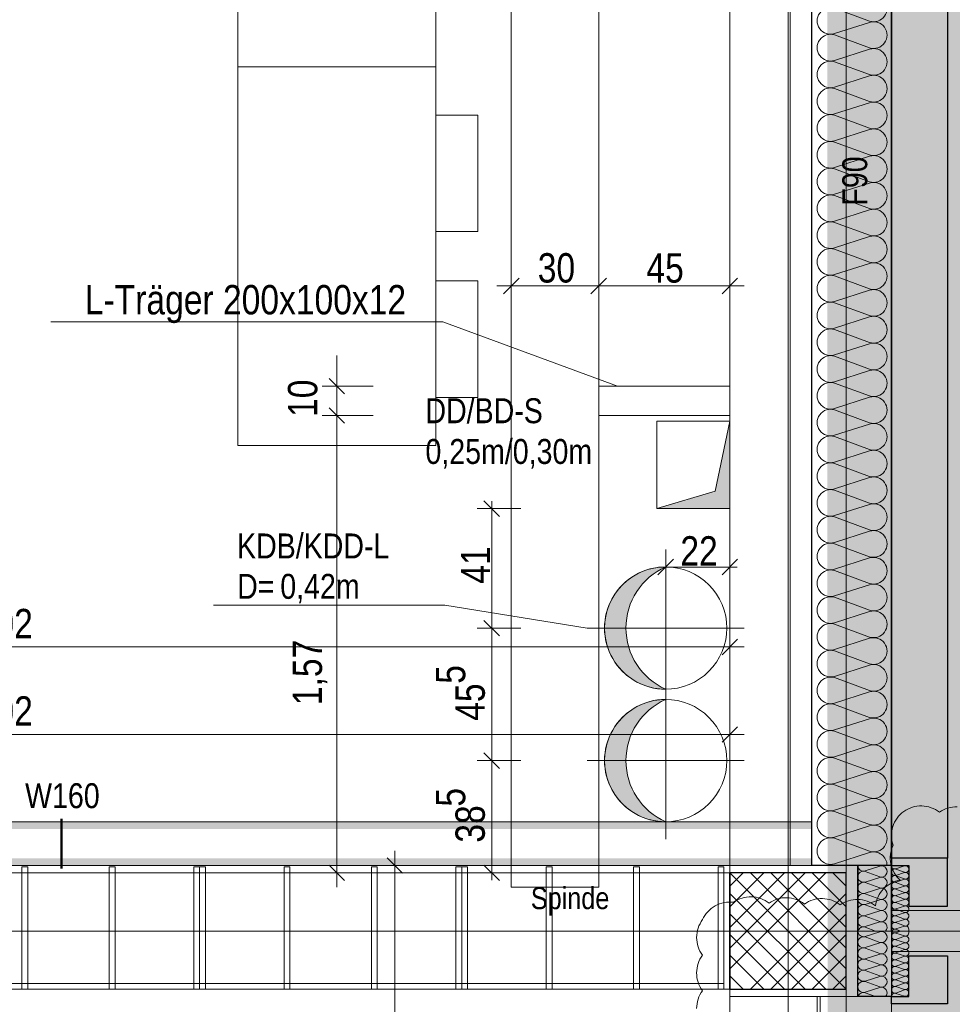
# Model space of a CAD drawing. Extents: x -620 to 300, y 62 to 1112.
# Tile 195 of 200: x -14 to 50, y 830 to 897. Entities that reach past the tile are written whole.
import ezdxf
from ezdxf.lldxf.tags import DXFTag

# ---------------------------------------------------------------- set-up
doc = ezdxf.new("R2010")
doc.units = 0
doc.layers.get('0').update_dxf_attribs({"lineweight": 13})
for name, color, linetype, lineweight, true_color in [('00 -Bauelemente -Gipskarton', 7, 'Continuous', 9, 0xff7fe6), ('30 -33 Aussenwände- 3 Aussenstützen', 7, 'Continuous', 50, 0x0000dd), ('30 -33 Aussenwände- 7 Fassade_ Elemente', 7, 'Continuous', 9, 0x00aacc), ('30 -34 Innenwände- 2 nichttragend', 7, 'Continuous', 18, 0xff7fe6), ('30 -35 Decken- 1 Konstruktion-Träger- Stahlbeton', 7, 'Continuous', 13, 0x33aa00), ('30 -35 Decken- 1 Konstruktion-Träger- Stahlbeton -Ortbeton', 7, 'Continuous', 13, 0x33aa00), ('30 -35 Decken- 11 Durchbruch', 5, 'Continuous', 15, 0x0000ff), ('60- 61 allgemeine Ausstattung- 1 Möbel', 9, 'Continuous', 9, 0x808080), ('70 -72 Beschriftung- 1 Beschriftung allgemein', 7, 'Continuous', 9, 0xff6633), ('70 -76 Bemaßung- 2 Allgemein', 9, 'Continuous', 5, 0x808080), ('70 -77 Revision- 2 Wolken', 7, 'Continuous', 18, 0x944cff), ('iwb_Layout BA_Markierung', 7, 'Continuous', 9, 0xbadcdc)]:
    doc.layers.add(name, color=color, linetype=linetype, lineweight=lineweight, true_color=true_color)
for name, color, linetype, lineweight in [('30 -35 Decken- 1 Konstruktion-Träger- Stahl Hohlprofil', 7, 'grob-A06CPVLVL0', 9), ('70 -71 Achsen- 1 Gebäudeachsen', 7, 'STRICHPUNKT2-A06CPVM0L0', 18), ('70 -75 Raumstempel- 3 Wandstempel', 7, 'Continuous', 50)]:
    doc.layers.add(name, color=color, linetype=linetype, lineweight=lineweight)
doc.styles.get("Standard").update_dxf_attribs({"font": 'ARIALN.TTF'})
tags = doc.linetypes.add('grob-A06CPVLVL0', pattern=[14, 3, -8, 3]).pattern_tags.tags
tags[8:9] = [DXFTag(74, 4), DXFTag(75, 0), DXFTag(340, '0'), DXFTag(46, 0.0), DXFTag(50, 0.0), DXFTag(44, 0.0), DXFTag(45, 0.0)]
tags[6:7] = [DXFTag(74, 4), DXFTag(75, 0), DXFTag(340, '0'), DXFTag(46, 0.0), DXFTag(50, 0.0), DXFTag(44, 0.0), DXFTag(45, 0.0)]
tags[4:5] = [DXFTag(74, 4), DXFTag(75, 0), DXFTag(340, '0'), DXFTag(46, 0.0), DXFTag(50, 0.0), DXFTag(44, 0.0), DXFTag(45, 0.0)]
tags = doc.linetypes.add('STRICHPUNKT2-A06CPVM0L0', pattern=[12.7, 6.35, -3.175, 0, -3.175]).pattern_tags.tags
tags[10:11] = [DXFTag(74, 4), DXFTag(75, 0), DXFTag(340, '0'), DXFTag(46, 0.0), DXFTag(50, 0.0), DXFTag(44, 0.0), DXFTag(45, 0.0)]
tags[8:9] = [DXFTag(74, 4), DXFTag(75, 0), DXFTag(340, '0'), DXFTag(46, 0.0), DXFTag(50, 0.0), DXFTag(44, 0.0), DXFTag(45, 0.0)]
tags[6:7] = [DXFTag(74, 4), DXFTag(75, 0), DXFTag(340, '0'), DXFTag(46, 0.0), DXFTag(50, 0.0), DXFTag(44, 0.0), DXFTag(45, 0.0)]
tags[4:5] = [DXFTag(74, 4), DXFTag(75, 0), DXFTag(340, '0'), DXFTag(46, 0.0), DXFTag(50, 0.0), DXFTag(44, 0.0), DXFTag(45, 0.0)]

# ---------------------------------------------------------------- blocks, each defined once
blk = doc.blocks.new('Polygon-A06CPVLPL0')
at = {"color": 0, "linetype": 'ByBlock', "lineweight": -2, "ltscale": 0.13}
blk.add_solid([(41.663, 86.61), (41.495, 1083.814), (76.501, 86.518), (76.501, 1083.814)], dxfattribs=at)
blk = doc.blocks.new('Referenz-A06CPVM1L0')
at = {"layer": '30 -35 Decken- 11 Durchbruch', "linetype": 'Continuous', "ltscale": 0.15}
for points in [[(30.424, 859.614), (30.152, 859.481), (29.889, 859.332), (29.636, 859.165), (29.395, 858.982), (29.167, 858.784), (28.952, 858.571), (28.752, 858.344), (28.567, 858.104), (28.398, 857.853), (28.246, 857.592), (28.112, 857.321), (27.995, 857.042), (27.898, 856.755), (27.819, 856.463), (27.759, 856.167), (27.72, 855.867), (27.7, 855.565), (27.7, 855.262), (27.72, 854.961), (27.759, 854.661), (27.819, 854.364), (27.898, 854.072), (27.995, 853.786), (28.112, 853.506), (28.246, 853.235), (28.398, 852.974), (28.567, 852.723), (28.752, 852.483), (28.952, 852.257), (29.167, 852.044), (29.395, 851.845), (29.636, 851.662), (29.889, 851.496), (30.152, 851.346), (30.424, 851.214), (30.137, 851.223), (29.852, 851.253), (29.569, 851.301), (29.291, 851.369), (29.017, 851.456), (28.75, 851.561), (28.491, 851.685), (28.241, 851.825), (28.002, 851.982), (27.773, 852.156), (27.557, 852.344), (27.354, 852.547), (27.166, 852.763), (26.992, 852.992), (26.835, 853.231), (26.695, 853.481), (26.571, 853.74), (26.466, 854.007), (26.379, 854.28), (26.312, 854.559), (26.263, 854.842), (26.234, 855.127), (26.224, 855.414), (26.234, 855.7), (26.263, 855.986), (26.312, 856.268), (26.379, 856.547), (26.466, 856.82), (26.571, 857.087), (26.695, 857.346), (26.835, 857.596), (26.992, 857.836), (27.166, 858.064), (27.354, 858.28), (27.557, 858.483), (27.773, 858.672), (28.002, 858.845), (28.241, 859.002), (28.491, 859.143), (28.75, 859.266), (29.017, 859.371), (29.291, 859.458), (29.569, 859.526), (29.852, 859.575), (30.137, 859.604)], [(30.424, 850.514), (30.152, 850.381), (29.889, 850.232), (29.636, 850.065), (29.395, 849.882), (29.167, 849.684), (28.952, 849.471), (28.752, 849.244), (28.567, 849.004), (28.398, 848.753), (28.246, 848.492), (28.112, 848.221), (27.995, 847.942), (27.898, 847.655), (27.819, 847.363), (27.759, 847.067), (27.72, 846.767), (27.7, 846.465), (27.7, 846.162), (27.72, 845.861), (27.759, 845.561), (27.819, 845.264), (27.898, 844.972), (27.995, 844.686), (28.112, 844.406), (28.246, 844.135), (28.398, 843.874), (28.567, 843.623), (28.752, 843.383), (28.952, 843.157), (29.167, 842.944), (29.395, 842.745), (29.636, 842.562), (29.889, 842.396), (30.152, 842.246), (30.424, 842.114), (30.137, 842.123), (29.852, 842.153), (29.569, 842.201), (29.291, 842.269), (29.017, 842.356), (28.75, 842.461), (28.491, 842.585), (28.241, 842.725), (28.002, 842.882), (27.773, 843.056), (27.557, 843.244), (27.354, 843.447), (27.166, 843.663), (26.992, 843.892), (26.835, 844.131), (26.695, 844.381), (26.571, 844.64), (26.466, 844.907), (26.379, 845.18), (26.312, 845.459), (26.263, 845.742), (26.234, 846.027), (26.224, 846.314), (26.234, 846.6), (26.263, 846.886), (26.312, 847.168), (26.379, 847.447), (26.466, 847.72), (26.571, 847.987), (26.695, 848.246), (26.835, 848.496), (26.992, 848.736), (27.166, 848.964), (27.354, 849.18), (27.557, 849.383), (27.773, 849.572), (28.002, 849.745), (28.241, 849.902), (28.491, 850.043), (28.75, 850.166), (29.017, 850.271), (29.291, 850.358), (29.569, 850.426), (29.852, 850.475), (30.137, 850.504)]]:
    blk.add_hatch(color=0, dxfattribs=at).paths.add_polyline_path(points)
at = {"layer": '00 -Bauelemente -Gipskarton', "color": 0, "linetype": 'Continuous', "lineweight": 0, "ltscale": 0.13}
for points in [[(-65.576, 842.114), (-65.326, 841.864), (40.464, 842.114), (40.464, 841.864)], [(-65.326, 841.864), (-65.076, 841.614), (40.464, 841.864), (40.464, 841.614)], [(-63.076, 839.614), (-62.826, 839.364), (40.464, 839.614), (40.464, 839.364)], [(-62.826, 839.364), (-62.576, 839.114), (40.464, 839.364), (40.464, 839.114)]]:
    blk.add_solid(points, dxfattribs=at)
at = {"layer": '30 -33 Aussenwände- 3 Aussenstützen', "color": 0, "lineweight": 9}
for p, q in [((34.824, 838.614), (42.824, 830.614)), ((41.41, 838.614), (34.824, 832.028)), ((39.995, 838.614), (34.824, 833.442)), ((38.581, 838.614), (34.824, 834.856)), ((37.167, 838.614), (34.824, 836.27)), ((35.753, 838.614), (34.824, 837.685)), ((36.238, 838.614), (42.824, 832.028)), ((37.652, 838.614), (42.824, 833.442)), ((39.066, 838.614), (42.824, 834.856)), ((40.481, 838.614), (42.824, 836.27)), ((41.895, 838.614), (42.824, 837.685)), ((34.824, 837.199), (41.41, 830.614)), ((42.824, 837.199), (36.238, 830.614)), ((34.824, 835.785), (39.995, 830.614)), ((42.824, 835.785), (37.652, 830.614)), ((38.824, 835.614), (38.824, 833.614)), ((34.824, 834.371), (38.581, 830.614)), ((37.824, 834.614), (39.824, 834.614)), ((42.824, 834.371), (39.066, 830.614)), ((34.824, 832.957), (37.167, 830.614)), ((42.824, 832.957), (40.481, 830.614)), ((34.824, 831.543), (35.753, 830.614)), ((42.824, 831.543), (41.895, 830.614))]:
    blk.add_line(p, q, dxfattribs=at)
at = {"layer": '30 -33 Aussenwände- 3 Aussenstützen', "color": 0, "linetype": 'Continuous', "lineweight": 25, "ltscale": 0.25}
for p, q in [((42.824, 838.614), (34.824, 838.614)), ((34.824, 838.614), (34.824, 830.614)), ((42.824, 830.614), (42.824, 838.614)), ((34.824, 830.614), (42.824, 830.614))]:
    blk.add_line(p, q, dxfattribs=at)
at = {"layer": '30 -33 Aussenwände- 7 Fassade_ Elemente', "color": 0, "linetype": 'Continuous', "lineweight": 25, "ltscale": 0.25}
for p, q in [((45.924, 999.614), (45.924, 834.614)), ((40.464, 839.114), (40.464, 995.114)), ((45.924, 839.614), (45.924, 994.614)), ((49.764, 994.614), (49.764, 839.614)), ((49.764, 839.614), (45.924, 839.614)), ((49.764, 839.614), (45.924, 839.614)), ((45.924, 839.614), (45.924, 839.114)), ((49.764, 836.314), (49.764, 839.614)), ((43.624, 839.114), (40.464, 839.114)), ((43.624, 834.614), (43.624, 839.114)), ((45.924, 839.114), (43.624, 839.114)), ((43.624, 839.114), (43.624, 834.614)), ((45.924, 834.614), (45.924, 839.114)), ((45.924, 839.114), (47.124, 839.114)), ((47.124, 839.114), (47.124, 836.314)), ((47.124, 836.314), (49.764, 836.314)), ((43.624, 830.114), (43.624, 834.614)), ((45.924, 834.614), (45.924, 830.114)), ((47.124, 830.114), (47.124, 832.914)), ((47.124, 832.914), (49.764, 832.914)), ((49.764, 832.914), (49.764, 829.614)), ((45.924, 830.114), (43.624, 830.114)), ((45.924, 830.114), (47.124, 830.114)), ((45.924, 829.614), (45.924, 830.114)), ((49.764, 829.614), (45.924, 829.614))]:
    blk.add_line(p, q, dxfattribs=at)
at = {"layer": '30 -33 Aussenwände- 7 Fassade_ Elemente', "color": 0, "linetype": 'Continuous', "ltscale": 0.13}
for p, q in [((38.964, 995.114), (38.964, 839.114)), ((42.024, 897.972), (44.424, 897.085)), ((44.424, 896.995), (42.024, 896.224)), ((42.024, 896.134), (44.424, 895.247)), ((44.424, 895.157), (42.024, 894.385)), ((42.024, 894.295), (44.424, 893.408)), ((44.424, 893.318), (42.024, 892.547)), ((42.024, 892.457), (44.424, 891.569)), ((44.424, 891.479), (42.024, 890.708)), ((42.024, 890.618), (44.424, 889.731)), ((44.424, 889.641), (42.024, 888.87)), ((42.024, 888.78), (44.424, 887.892)), ((44.424, 887.802), (42.024, 887.031)), ((42.024, 886.941), (44.424, 886.054)), ((44.424, 885.964), (42.024, 885.193)), ((42.024, 885.103), (44.424, 884.215)), ((44.424, 884.125), (42.024, 883.354)), ((42.024, 883.264), (44.424, 882.377)), ((44.424, 882.287), (42.024, 881.516)), ((42.024, 881.426), (44.424, 880.538)), ((44.424, 880.448), (42.024, 879.677)), ((42.024, 879.587), (44.424, 878.7)), ((44.424, 878.61), (42.024, 877.838)), ((42.024, 877.748), (44.424, 876.861)), ((44.424, 876.771), (42.024, 876)), ((42.024, 875.91), (44.424, 875.023)), ((44.424, 874.933), (42.024, 874.161)), ((42.024, 874.071), (44.424, 873.184)), ((44.424, 873.094), (42.024, 872.323)), ((42.024, 872.233), (44.424, 871.346)), ((44.424, 871.256), (42.024, 870.484)), ((42.024, 870.394), (44.424, 869.507)), ((44.424, 869.417), (42.024, 868.646)), ((42.024, 868.556), (44.424, 867.669)), ((44.424, 867.579), (42.024, 866.807)), ((42.024, 866.717), (44.424, 865.83)), ((44.424, 865.74), (42.024, 864.969)), ((42.024, 864.879), (44.424, 863.992)), ((44.424, 863.902), (42.024, 863.13)), ((42.024, 863.04), (44.424, 862.153)), ((44.424, 862.063), (42.024, 861.292)), ((42.024, 861.202), (44.424, 860.314)), ((44.424, 860.224), (42.024, 859.453)), ((42.024, 859.363), (44.424, 858.476)), ((44.424, 858.386), (42.024, 857.615)), ((42.024, 857.525), (44.424, 856.637)), ((44.424, 856.547), (42.024, 855.776)), ((42.024, 855.686), (44.424, 854.799)), ((44.424, 854.709), (42.024, 853.938)), ((42.024, 853.848), (44.424, 852.96)), ((44.424, 852.87), (42.024, 852.099)), ((42.024, 852.009), (44.424, 851.122)), ((44.424, 851.032), (42.024, 850.261)), ((42.024, 850.171), (44.424, 849.283)), ((44.424, 849.193), (42.024, 848.422)), ((42.024, 848.332), (44.424, 847.445)), ((44.424, 847.355), (42.024, 846.583)), ((42.024, 846.493), (44.424, 845.606)), ((44.424, 845.516), (42.024, 844.745)), ((42.024, 844.655), (44.424, 843.768)), ((44.424, 843.678), (42.024, 842.906)), ((42.024, 842.816), (44.424, 841.929)), ((42.024, 842.816), (44.424, 841.929)), ((44.424, 841.839), (42.024, 841.068)), ((44.424, 841.839), (42.024, 841.068)), ((42.024, 840.978), (44.424, 840.091)), ((44.424, 840.001), (42.024, 839.229)), ((38.964, 839.114), (45.924, 839.114)), ((44.124, 838.744), (45.124, 839.065)), ((45.924, 839.114), (45.924, 836.014)), ((46.224, 838.892), (46.824, 839.084)), ((46.824, 838.647), (46.224, 838.869)), ((45.124, 838.337), (44.124, 838.707)), ((44.124, 837.978), (45.124, 838.299)), ((44.124, 837.978), (45.124, 838.299)), ((46.223, 838.432), (46.824, 838.625)), ((46.223, 838.432), (46.824, 838.625)), ((46.823, 838.187), (46.223, 838.41)), ((46.823, 838.187), (46.223, 838.41)), ((45.124, 837.571), (44.124, 837.94)), ((45.124, 837.571), (44.124, 837.94)), ((44.124, 837.212), (45.124, 837.533)), ((46.223, 837.973), (46.823, 838.165)), ((46.823, 837.728), (46.223, 837.95)), ((46.223, 837.513), (46.823, 837.705)), ((45.124, 836.805), (44.124, 837.174)), ((46.222, 837.053), (46.823, 837.246)), ((46.822, 836.808), (46.222, 837.031)), ((46.823, 837.268), (46.223, 837.49)), ((44.124, 836.446), (45.124, 836.767)), ((44.124, 836.446), (45.124, 836.767)), ((45.124, 836.039), (44.124, 836.408)), ((45.124, 836.039), (44.124, 836.408)), ((46.222, 836.594), (46.822, 836.786)), ((46.822, 836.349), (46.222, 836.571)), ((46.222, 836.134), (46.822, 836.326)), ((38.824, 833.614), (38.824, 835.614)), ((38.824, 833.614), (38.824, 835.614)), ((44.124, 835.68), (45.124, 836.001)), ((44.124, 835.68), (45.124, 836.001)), ((45.124, 835.273), (44.124, 835.642)), ((45.924, 836.014), (50.764, 836.014)), ((46.221, 835.674), (46.822, 835.867)), ((46.221, 835.674), (46.822, 835.867)), ((46.821, 835.43), (46.221, 835.652)), ((46.821, 835.43), (46.221, 835.652)), ((46.822, 835.889), (46.222, 836.111)), ((44.124, 834.914), (45.124, 835.235)), ((44.124, 834.876), (44.834, 834.614)), ((46.221, 835.215), (46.821, 835.407)), ((46.221, 835.215), (46.821, 835.407)), ((46.821, 834.97), (46.221, 835.192)), ((46.221, 834.755), (46.821, 834.947)), ((39.824, 834.614), (37.824, 834.614)), ((39.824, 834.614), (37.824, 834.614)), ((44.124, 834.244), (45.124, 834.565)), ((45.124, 833.837), (44.124, 834.207)), ((46.221, 834.733), (46.543, 834.613)), ((46.221, 834.495), (46.543, 834.614)), ((46.221, 834.472), (46.821, 834.28)), ((46.821, 834.257), (46.221, 834.035)), ((44.124, 833.478), (45.124, 833.799)), ((44.124, 833.478), (45.124, 833.799)), ((46.221, 834.013), (46.821, 833.82)), ((46.221, 834.013), (46.821, 833.82)), ((46.821, 833.798), (46.221, 833.575)), ((46.821, 833.798), (46.221, 833.575)), ((46.221, 833.553), (46.822, 833.361)), ((46.221, 833.553), (46.822, 833.361)), ((45.124, 833.071), (44.124, 833.44)), ((45.124, 833.071), (44.124, 833.44)), ((44.124, 832.712), (45.124, 833.033)), ((50.764, 833.214), (45.924, 833.214)), ((45.924, 833.214), (45.924, 830.114)), ((46.822, 833.338), (46.222, 833.116)), ((46.222, 833.093), (46.822, 832.901)), ((46.822, 832.878), (46.222, 832.656)), ((45.124, 832.305), (44.124, 832.674)), ((44.124, 831.946), (45.124, 832.267)), ((44.124, 831.946), (45.124, 832.267)), ((46.222, 832.634), (46.822, 832.441)), ((46.822, 832.419), (46.222, 832.196)), ((46.222, 832.174), (46.823, 831.982)), ((45.124, 831.539), (44.124, 831.908)), ((45.124, 831.539), (44.124, 831.908)), ((44.124, 831.18), (45.124, 831.501)), ((44.124, 831.18), (45.124, 831.501)), ((46.823, 831.959), (46.223, 831.737)), ((46.223, 831.714), (46.823, 831.522)), ((46.823, 831.499), (46.223, 831.277)), ((45.124, 830.773), (44.124, 831.142)), ((46.223, 831.255), (46.823, 831.062)), ((46.823, 831.04), (46.223, 830.818)), ((46.823, 831.04), (46.223, 830.818)), ((46.223, 830.795), (46.824, 830.603)), ((46.223, 830.795), (46.824, 830.603)), ((45.924, 830.114), (34.824, 830.114)), ((44.124, 830.414), (45.124, 830.735)), ((44.124, 830.376), (44.834, 830.114)), ((46.824, 830.58), (46.224, 830.358)), ((46.224, 830.335), (46.824, 830.143))]:
    blk.add_line(p, q, dxfattribs=at)
at = {"layer": '30 -33 Aussenwände- 7 Fassade_ Elemente', "color": 0, "linetype": 'Continuous', "lineweight": 18, "ltscale": 0.18}
for p, q in [((42.824, 830.114), (41.024, 830.114)), ((41.024, 830.114), (41.024, 827.344)), ((42.824, 827.344), (42.824, 830.114))]:
    blk.add_line(p, q, dxfattribs=at)
at = {"layer": '30 -33 Aussenwände- 7 Fassade_ Elemente', "color": 0, "linetype": 'Continuous', "ltscale": 0.13}
for centre, major_axis, end_param in [((44.705, 897.959), (-0.282, -0.874), 3.764652), ((41.742, 897.098), (0.282, 0.874), 3.765224), ((44.705, 896.121), (-0.282, -0.874), 3.764652), ((41.742, 895.259), (0.282, 0.874), 3.765224), ((44.705, 894.282), (-0.282, -0.874), 3.764652), ((41.742, 893.421), (0.282, 0.874), 3.765224), ((44.705, 892.444), (-0.282, -0.874), 3.764652), ((41.742, 891.582), (0.282, 0.874), 3.765224), ((44.705, 890.605), (-0.282, -0.874), 3.764652), ((41.742, 889.744), (0.282, 0.874), 3.765224), ((44.705, 888.767), (-0.282, -0.874), 3.764652), ((41.742, 887.905), (0.282, 0.874), 3.765224), ((44.705, 886.928), (-0.282, -0.874), 3.764652), ((41.742, 886.067), (0.282, 0.874), 3.765224), ((44.705, 885.09), (-0.282, -0.874), 3.764652), ((41.742, 884.228), (0.282, 0.874), 3.765224), ((44.705, 883.251), (-0.282, -0.874), 3.764652), ((41.742, 882.39), (0.282, 0.874), 3.765224), ((44.705, 881.413), (-0.282, -0.874), 3.764652), ((41.742, 880.551), (0.282, 0.874), 3.765224), ((44.705, 879.574), (-0.282, -0.874), 3.764652), ((41.742, 878.713), (0.282, 0.874), 3.765224), ((44.705, 877.736), (-0.282, -0.874), 3.764652), ((41.742, 876.874), (0.282, 0.874), 3.765224), ((44.705, 875.897), (-0.282, -0.874), 3.764652), ((41.742, 875.036), (0.282, 0.874), 3.765224), ((44.705, 874.058), (-0.282, -0.874), 3.764652), ((41.742, 873.197), (0.282, 0.874), 3.765224), ((44.705, 872.22), (-0.282, -0.874), 3.764652), ((41.742, 871.359), (0.282, 0.874), 3.765224), ((44.705, 870.381), (-0.282, -0.874), 3.764652), ((41.742, 869.52), (0.282, 0.874), 3.765224), ((44.705, 868.543), (-0.282, -0.874), 3.764652), ((41.742, 867.682), (0.282, 0.874), 3.765224), ((44.705, 866.704), (-0.282, -0.874), 3.764652), ((41.742, 865.843), (0.282, 0.874), 3.765224), ((44.705, 864.866), (-0.282, -0.874), 3.764652), ((41.742, 864.004), (0.282, 0.874), 3.765224), ((44.705, 863.027), (-0.282, -0.874), 3.764652), ((41.742, 862.166), (0.282, 0.874), 3.765224), ((44.705, 861.189), (-0.282, -0.874), 3.764652), ((41.742, 860.327), (0.282, 0.874), 3.765224), ((44.705, 859.35), (-0.282, -0.874), 3.764652), ((41.742, 858.489), (0.282, 0.874), 3.765224), ((44.705, 857.512), (-0.282, -0.874), 3.764652), ((41.742, 856.65), (0.282, 0.874), 3.765224), ((44.705, 855.673), (-0.282, -0.874), 3.764652), ((41.742, 854.812), (0.282, 0.874), 3.765224), ((44.705, 853.835), (-0.282, -0.874), 3.764652), ((41.742, 852.973), (0.282, 0.874), 3.765224), ((44.705, 851.996), (-0.282, -0.874), 3.764652), ((41.742, 851.135), (0.282, 0.874), 3.765224), ((44.705, 850.158), (-0.282, -0.874), 3.764652), ((41.742, 849.296), (0.282, 0.874), 3.765224), ((44.705, 848.319), (-0.282, -0.874), 3.764652), ((41.742, 847.458), (0.282, 0.874), 3.765224), ((44.705, 846.481), (-0.282, -0.874), 3.764652), ((41.742, 845.619), (0.282, 0.874), 3.765224), ((44.705, 844.642), (-0.282, -0.874), 3.764652), ((41.742, 843.781), (0.282, 0.874), 3.765224), ((44.705, 842.803), (-0.282, -0.874), 3.764652), ((44.705, 842.803), (-0.282, -0.874), 3.764652), ((41.742, 841.942), (0.282, 0.874), 3.765224), ((41.742, 841.942), (0.282, 0.874), 3.765224), ((44.705, 840.965), (-0.282, -0.874), 3.764652), ((44.705, 840.965), (-0.282, -0.874), 3.764652), ((41.742, 840.104), (0.282, 0.874), 3.765224), ((44.705, 839.126), (0.918, -0.013), 1.896254), ((44.006, 839.108), (-0.383, 0.005), 1.896254), ((45.241, 838.701), (-0.117, -0.364), 3.765224), ((46.153, 838.651), (0.071, 0.219), 3.764652), ((46.153, 838.651), (0.071, 0.219), 3.764652), ((46.154, 839.11), (-0.23, 0.003), 1.896254), ((46.894, 838.866), (-0.071, -0.219), 3.765224), ((44.006, 838.342), (0.117, 0.364), 3.764652), ((44.006, 838.342), (0.117, 0.364), 3.764652), ((45.241, 837.935), (-0.117, -0.364), 3.765224), ((45.241, 837.935), (-0.117, -0.364), 3.765224), ((46.153, 838.191), (0.071, 0.219), 3.764652), ((46.153, 838.191), (0.071, 0.219), 3.764652), ((46.894, 838.406), (-0.071, -0.219), 3.765224), ((46.894, 838.406), (-0.071, -0.219), 3.765224), ((46.894, 837.946), (-0.071, -0.219), 3.765224), ((44.006, 837.576), (0.117, 0.364), 3.764652), ((44.006, 837.576), (0.117, 0.364), 3.764652), ((45.241, 837.169), (-0.117, -0.364), 3.765224), ((46.153, 837.732), (0.071, 0.219), 3.764652), ((46.152, 837.272), (0.071, 0.219), 3.764652), ((46.893, 837.487), (-0.071, -0.219), 3.765224), ((44.006, 836.81), (0.117, 0.364), 3.764652), ((44.006, 836.81), (-0.31, 0.225), 1.254884), ((44.006, 836.81), (0.117, 0.364), 1.254884), ((46.152, 836.812), (0.071, 0.219), 3.764652), ((46.893, 837.027), (-0.071, -0.219), 3.765224), ((44.006, 836.044), (0.117, 0.364), 3.764652), ((44.006, 836.044), (-0.31, 0.225), 1.254884), ((44.006, 836.81), (-0.31, -0.225), 1.254884), ((44.006, 836.044), (0.117, 0.364), 1.254884), ((45.241, 836.403), (-0.117, -0.364), 3.765224), ((45.241, 836.403), (0.31, 0.225), 1.255075), ((45.241, 836.403), (-0.117, -0.364), 1.255075), ((45.241, 836.403), (0.31, -0.225), 1.255075), ((46.152, 836.353), (0.071, 0.219), 3.764652), ((46.893, 836.567), (-0.071, -0.219), 3.765224), ((46.892, 836.108), (-0.071, -0.219), 3.765224), ((44.006, 835.278), (-0.31, 0.225), 1.254884), ((44.006, 836.044), (-0.31, -0.225), 1.254884), ((44.006, 835.278), (0.117, 0.364), 1.254884), ((45.241, 835.637), (-0.117, -0.364), 3.765224), ((45.241, 835.637), (0.31, 0.225), 1.255075), ((45.241, 835.637), (0.31, -0.225), 1.255075), ((46.151, 835.893), (0.071, 0.219), 3.764652), ((46.151, 835.893), (-0.186, 0.135), 1.254884), ((46.151, 835.433), (0.071, 0.219), 3.764652), ((46.151, 835.433), (-0.186, 0.135), 1.254884), ((46.151, 835.893), (0.071, 0.219), 1.254884), ((46.151, 835.893), (-0.186, -0.135), 1.254884), ((46.151, 835.433), (0.071, 0.219), 1.254884), ((46.892, 835.648), (-0.071, -0.219), 3.765224), ((46.892, 835.648), (-0.071, -0.219), 1.255075), ((46.892, 835.648), (0.186, 0.135), 1.255075), ((46.892, 835.648), (0.186, -0.135), 1.255075), ((44.006, 834.512), (0.117, 0.364), 1.613483), ((44.006, 835.278), (-0.31, -0.225), 1.254884), ((45.241, 835.637), (-0.117, -0.364), 1.255075), ((45.241, 834.871), (0.283, -0.257), 2.619647), ((46.15, 834.974), (-0.186, 0.135), 1.254884), ((46.15, 834.974), (-0.186, -0.135), 1.254884), ((46.151, 835.433), (-0.186, -0.135), 1.254884), ((46.15, 834.974), (0.071, 0.219), 1.254884), ((46.891, 835.188), (-0.071, -0.219), 3.765224), ((46.891, 835.188), (0.186, 0.135), 1.255075), ((46.891, 835.188), (-0.071, -0.219), 1.255075), ((46.891, 834.729), (0.198, -0.116), 2.411197), ((46.891, 835.188), (0.186, -0.135), 1.255075), ((44.006, 833.842), (0.117, 0.364), 3.764652), ((44.006, 833.842), (0.117, 0.364), 3.764652), ((44.006, 834.608), (-0.383, 0.005), 1.896254), ((45.241, 834.201), (-0.117, -0.364), 3.765224), ((46.15, 834.254), (-0.186, 0.135), 1.254884), ((46.15, 834.514), (0.071, 0.219), 1.434048), ((46.15, 834.713), (-0.207, -0.1), 1.434048), ((46.15, 834.254), (0.07, 0.219), 1.254884), ((46.891, 834.498), (-0.07, -0.219), 2.411197), ((46.891, 834.039), (-0.07, -0.219), 3.765224), ((46.891, 834.039), (0.186, 0.135), 1.255075), ((46.891, 834.039), (0.186, -0.135), 1.255075), ((44.006, 833.076), (0.117, 0.364), 3.764652), ((44.006, 833.076), (0.117, 0.364), 3.764652), ((45.241, 833.435), (-0.117, -0.364), 3.765224), ((45.241, 833.435), (-0.117, -0.364), 3.765224), ((46.151, 833.794), (0.07, 0.219), 3.764652), ((46.151, 833.794), (-0.186, 0.135), 1.254884), ((46.151, 833.334), (0.07, 0.219), 3.764652), ((46.151, 833.334), (-0.186, 0.135), 1.254884), ((46.15, 834.254), (-0.186, -0.135), 1.254884), ((46.151, 833.794), (0.07, 0.219), 1.254884), ((46.151, 833.794), (-0.186, -0.135), 1.254884), ((46.151, 833.334), (0.07, 0.219), 1.254884), ((46.891, 834.039), (-0.07, -0.219), 1.255075), ((46.892, 833.579), (-0.07, -0.219), 3.765224), ((46.892, 833.579), (0.186, 0.135), 1.255075), ((46.892, 833.579), (0.186, -0.135), 1.255075), ((45.241, 832.669), (-0.117, -0.364), 3.765224), ((46.152, 832.875), (0.07, 0.219), 3.764652), ((46.151, 833.334), (-0.186, -0.135), 1.254884), ((46.892, 833.579), (-0.07, -0.219), 1.255075), ((46.892, 833.12), (-0.07, -0.219), 3.765224), ((46.893, 832.66), (-0.07, -0.219), 3.765224), ((44.006, 832.31), (0.117, 0.364), 3.764652), ((44.006, 832.31), (-0.31, 0.225), 1.254884), ((44.006, 832.31), (0.117, 0.364), 1.254884), ((45.241, 831.903), (-0.117, -0.364), 3.765224), ((45.241, 831.903), (0.31, 0.225), 1.255075), ((45.241, 831.903), (0.31, -0.225), 1.255075), ((46.152, 832.415), (0.07, 0.219), 3.764652), ((46.152, 831.955), (0.07, 0.219), 3.764652), ((46.893, 832.2), (-0.07, -0.219), 3.765224), ((44.006, 831.544), (0.117, 0.364), 3.764652), ((44.006, 831.544), (-0.31, 0.225), 1.254884), ((44.006, 832.31), (-0.31, -0.225), 1.254884), ((44.006, 831.544), (0.117, 0.364), 1.254884), ((45.241, 831.903), (-0.117, -0.364), 1.255075), ((45.241, 831.137), (-0.117, -0.364), 3.765224), ((45.241, 831.137), (0.31, 0.225), 1.255075), ((46.153, 831.496), (0.07, 0.219), 3.764652), ((46.893, 831.741), (-0.07, -0.219), 3.765224), ((46.894, 831.281), (-0.07, -0.219), 3.765224), ((44.006, 830.778), (-0.31, 0.225), 1.254884), ((44.006, 831.544), (-0.31, -0.225), 1.254884), ((44.006, 830.778), (0.117, 0.364), 1.254884), ((45.241, 831.137), (-0.117, -0.364), 1.255075), ((45.241, 830.371), (0.283, -0.257), 2.619647), ((45.241, 831.137), (0.31, -0.225), 1.255075), ((46.153, 831.036), (0.07, 0.219), 3.764652), ((46.153, 831.036), (0.07, 0.219), 3.764652), ((46.153, 830.576), (0.07, 0.219), 3.764652), ((46.153, 830.576), (0.07, 0.219), 3.764652), ((46.894, 830.821), (-0.07, -0.219), 3.765224), ((46.894, 830.821), (-0.07, -0.219), 3.765224), ((44.006, 830.012), (0.117, 0.364), 1.613483), ((44.006, 830.778), (-0.31, -0.225), 1.254884), ((46.154, 830.117), (0.07, 0.219), 1.896254), ((46.894, 830.362), (-0.07, -0.219), 3.765224)]:
    blk.add_ellipse(centre, major_axis=major_axis, ratio=1, start_param=0, end_param=end_param, dxfattribs=at)
at = {"layer": '30 -34 Innenwände- 2 nichttragend', "color": 0, "linetype": 'Continuous', "ltscale": 0.18}
for p, q in [((40.464, 842.114), (-65.576, 842.114)), ((40.464, 842.114), (40.464, 839.114)), ((40.464, 839.114), (-62.576, 839.114))]:
    blk.add_line(p, q, dxfattribs=at)
at = {"layer": '30 -34 Innenwände- 2 nichttragend', "color": 0}
for p, q in [((40.824, 830.114), (40.824, 779.114)), ((45.924, 830.114), (40.824, 830.114)), ((40.824, 830.114), (40.824, 827.714)), ((45.924, 779.114), (45.924, 830.114)), ((45.924, 827.714), (45.924, 830.114))]:
    blk.add_line(p, q, dxfattribs=at)
at = {"layer": '30 -35 Decken- 1 Konstruktion-Träger- Stahl Hohlprofil', "color": 0, "linetype": 'grob-A06CPVLVL0', "ltscale": 0.13}
for p, q in [((25.824, 872.014), (34.824, 872.014)), ((25.824, 870.014), (25.824, 872.014)), ((34.824, 872.014), (34.824, 870.014)), ((34.824, 870.014), (25.824, 870.014))]:
    blk.add_line(p, q, dxfattribs=at)
at = {"layer": '30 -35 Decken- 1 Konstruktion-Träger- Stahlbeton', "color": 0, "linetype": 'grob-A06CPVLVL0', "lineweight": -2, "ltscale": 0.13}
for p, q in [((34.824, 778.614), (34.824, 995.614)), ((42.824, 778.614), (42.824, 995.614)), ((-539.606, 838.614), (34.824, 838.614)), ((-539.606, 830.614), (34.824, 830.614))]:
    blk.add_line(p, q, dxfattribs=at)
at = {"layer": '30 -35 Decken- 1 Konstruktion-Träger- Stahlbeton', "color": 0, "lineweight": 35}
blk.add_line((34.824, 838.614), (34.824, 830.614), dxfattribs=at)
at = {"layer": '30 -35 Decken- 1 Konstruktion-Träger- Stahlbeton -Ortbeton', "color": 0, "linetype": 'Continuous', "lineweight": -2, "ltscale": 0.13}
for p, q in [((19.824, 837.614), (19.824, 996.618)), ((25.824, 996.618), (25.824, 837.614)), ((25.824, 837.614), (19.824, 837.614))]:
    blk.add_line(p, q, dxfattribs=at)
at = {"layer": '30 -35 Decken- 11 Durchbruch', "color": 0, "linetype": 'Continuous', "ltscale": 0.15}
for p, q in [((29.824, 863.614), (29.824, 869.614)), ((29.824, 869.614), (34.824, 869.614)), ((34.824, 869.614), (33.824, 864.814)), ((34.824, 869.614), (33.824, 864.814)), ((34.824, 863.614), (34.824, 869.614)), ((33.824, 864.814), (29.824, 863.614)), ((33.824, 864.814), (29.824, 863.614)), ((29.824, 863.614), (34.824, 863.614)), ((28.444, 859.118), (28.816, 859.294)), ((28.816, 859.294), (29.205, 859.433)), ((29.205, 859.433), (29.604, 859.533)), ((29.604, 859.533), (30.012, 859.593)), ((30.012, 859.593), (30.424, 859.614)), ((30.424, 859.614), (30.835, 859.593)), ((30.835, 859.593), (31.243, 859.533)), ((31.243, 859.533), (31.643, 859.433)), ((31.643, 859.433), (32.031, 859.294)), ((32.031, 859.294), (32.404, 859.118)), ((27.454, 858.383), (27.759, 858.66)), ((27.759, 858.66), (28.09, 858.906)), ((28.09, 858.906), (28.444, 859.118)), ((32.404, 859.118), (32.757, 858.906)), ((32.757, 858.906), (33.088, 858.66)), ((33.088, 858.66), (33.394, 858.383)), ((26.932, 857.747), (27.177, 858.078)), ((27.177, 858.078), (27.454, 858.383)), ((33.394, 858.383), (33.67, 858.078)), ((33.67, 858.078), (33.916, 857.747)), ((26.543, 857.021), (26.72, 857.393)), ((26.72, 857.393), (26.932, 857.747)), ((33.916, 857.747), (34.128, 857.393)), ((34.128, 857.393), (34.304, 857.021)), ((-0.627, 856.995), (15.268, 856.995)), ((15.268, 856.995), (25.024, 855.414)), ((26.304, 856.233), (26.405, 856.633)), ((26.405, 856.633), (26.543, 857.021)), ((34.304, 857.021), (34.443, 856.633)), ((34.443, 856.633), (34.543, 856.233)), ((26.224, 855.414), (26.244, 855.825)), ((26.244, 855.825), (26.304, 856.233)), ((34.543, 856.233), (34.603, 855.825)), ((34.603, 855.825), (34.624, 855.414)), ((26.244, 855.002), (26.224, 855.414)), ((34.624, 855.414), (34.603, 855.002)), ((26.304, 854.594), (26.244, 855.002)), ((26.405, 854.194), (26.304, 854.594)), ((34.543, 854.594), (34.443, 854.194)), ((34.603, 855.002), (34.543, 854.594)), ((26.543, 853.806), (26.405, 854.194)), ((26.72, 853.434), (26.543, 853.806)), ((34.304, 853.806), (34.128, 853.434)), ((34.443, 854.194), (34.304, 853.806)), ((26.932, 853.08), (26.72, 853.434)), ((27.177, 852.749), (26.932, 853.08)), ((33.916, 853.08), (33.67, 852.749)), ((34.128, 853.434), (33.916, 853.08)), ((27.454, 852.444), (27.177, 852.749)), ((27.759, 852.167), (27.454, 852.444)), ((33.394, 852.444), (33.088, 852.167)), ((33.67, 852.749), (33.394, 852.444)), ((28.09, 851.921), (27.759, 852.167)), ((28.444, 851.71), (28.09, 851.921)), ((32.757, 851.921), (32.404, 851.71)), ((33.088, 852.167), (32.757, 851.921)), ((28.816, 851.533), (28.444, 851.71)), ((29.205, 851.394), (28.816, 851.533)), ((29.604, 851.294), (29.205, 851.394)), ((30.012, 851.234), (29.604, 851.294)), ((30.424, 851.214), (30.012, 851.234)), ((30.835, 851.234), (30.424, 851.214)), ((31.243, 851.294), (30.835, 851.234)), ((31.643, 851.394), (31.243, 851.294)), ((32.031, 851.533), (31.643, 851.394)), ((32.404, 851.71), (32.031, 851.533)), ((29.205, 850.333), (29.604, 850.433)), ((29.604, 850.433), (30.012, 850.493)), ((30.012, 850.493), (30.424, 850.514)), ((30.424, 850.514), (30.835, 850.493)), ((30.835, 850.493), (31.243, 850.433)), ((31.243, 850.433), (31.643, 850.333)), ((27.759, 849.56), (28.09, 849.806)), ((28.09, 849.806), (28.444, 850.018)), ((28.444, 850.018), (28.816, 850.194)), ((28.816, 850.194), (29.205, 850.333)), ((31.643, 850.333), (32.031, 850.194)), ((32.031, 850.194), (32.404, 850.018)), ((32.404, 850.018), (32.757, 849.806)), ((32.757, 849.806), (33.088, 849.56)), ((27.177, 848.978), (27.454, 849.283)), ((27.454, 849.283), (27.759, 849.56)), ((33.088, 849.56), (33.394, 849.283)), ((33.394, 849.283), (33.67, 848.978)), ((26.72, 848.293), (26.932, 848.647)), ((26.932, 848.647), (27.177, 848.978)), ((33.67, 848.978), (33.916, 848.647)), ((33.916, 848.647), (34.128, 848.293)), ((26.405, 847.533), (26.543, 847.921)), ((26.543, 847.921), (26.72, 848.293)), ((34.128, 848.293), (34.304, 847.921)), ((34.304, 847.921), (34.443, 847.533)), ((26.244, 846.725), (26.304, 847.133)), ((26.304, 847.133), (26.405, 847.533)), ((34.443, 847.533), (34.543, 847.133)), ((34.543, 847.133), (34.603, 846.725)), ((26.224, 846.314), (26.244, 846.725)), ((26.244, 845.902), (26.224, 846.314)), ((34.603, 846.725), (34.624, 846.314)), ((34.624, 846.314), (34.603, 845.902)), ((26.304, 845.494), (26.244, 845.902)), ((34.603, 845.902), (34.543, 845.494)), ((26.405, 845.094), (26.304, 845.494)), ((26.543, 844.706), (26.405, 845.094)), ((34.443, 845.094), (34.304, 844.706)), ((34.543, 845.494), (34.443, 845.094)), ((26.72, 844.334), (26.543, 844.706)), ((26.932, 843.98), (26.72, 844.334)), ((34.128, 844.334), (33.916, 843.98)), ((34.304, 844.706), (34.128, 844.334)), ((27.177, 843.649), (26.932, 843.98)), ((27.454, 843.344), (27.177, 843.649)), ((33.67, 843.649), (33.394, 843.344)), ((33.916, 843.98), (33.67, 843.649)), ((27.759, 843.067), (27.454, 843.344)), ((28.09, 842.821), (27.759, 843.067)), ((33.088, 843.067), (32.757, 842.821)), ((33.394, 843.344), (33.088, 843.067)), ((28.444, 842.61), (28.09, 842.821)), ((28.816, 842.433), (28.444, 842.61)), ((29.205, 842.294), (28.816, 842.433)), ((29.604, 842.194), (29.205, 842.294)), ((31.643, 842.294), (31.243, 842.194)), ((32.031, 842.433), (31.643, 842.294)), ((32.404, 842.61), (32.031, 842.433)), ((32.757, 842.821), (32.404, 842.61)), ((30.012, 842.134), (29.604, 842.194)), ((30.424, 842.114), (30.012, 842.134)), ((30.835, 842.134), (30.424, 842.114)), ((31.243, 842.194), (30.835, 842.134))]:
    blk.add_line(p, q, dxfattribs=at)
at = {"layer": '30 -35 Decken- 11 Durchbruch', "color": 0, "linetype": 'grob-A06CPVLVL0', "lineweight": 9, "ltscale": 0.13}
for p, q in [((30.424, 860.814), (30.424, 850.014)), ((25.024, 855.414), (35.824, 855.414)), ((30.424, 851.714), (30.424, 840.914)), ((25.024, 846.314), (35.824, 846.314))]:
    blk.add_line(p, q, dxfattribs=at)
at = {"layer": '30 -35 Decken- 11 Durchbruch', "color": 0, "linetype": 'Continuous', "ltscale": 0.15}
for centre, major_axis, end_param in [((30.424, 855.414), (0, 4.2), 3.141593), ((32.296, 855.414), (-1.872, 4.2), 2.303039), ((30.424, 846.314), (0, 4.2), 3.141593), ((32.296, 846.314), (-1.872, 4.2), 2.303039)]:
    blk.add_ellipse(centre, major_axis=major_axis, ratio=1, start_param=0, end_param=end_param, dxfattribs=at)
blk.add_solid([(33.824, 864.814), (34.824, 869.614), (29.824, 863.614), (34.824, 863.614)], dxfattribs=at)
at = {"layer": '60- 61 allgemeine Ausstattung- 1 Möbel', "color": 0, "linetype": 'Continuous', "ltscale": 0.13}
for p, q in [((1.039, 893.937), (1.039, 919.937)), ((14.639, 919.937), (14.639, 893.937)), ((14.639, 893.937), (1.039, 893.937)), ((1.039, 867.937), (1.039, 893.937)), ((1.039, 893.937), (14.639, 893.937)), ((14.639, 893.937), (14.639, 867.937)), ((14.639, 882.632), (14.639, 890.632)), ((14.639, 890.632), (17.52, 890.632)), ((17.52, 890.632), (17.52, 882.632)), ((17.52, 882.632), (14.639, 882.632)), ((14.639, 871.242), (14.639, 879.242)), ((14.639, 879.242), (17.52, 879.242)), ((17.52, 879.242), (17.52, 871.242)), ((17.52, 871.242), (14.639, 871.242)), ((14.639, 867.937), (1.039, 867.937))]:
    blk.add_line(p, q, dxfattribs=at)
at = {"layer": '60- 61 allgemeine Ausstattung- 1 Möbel', "color": 0, "linetype": 'grob-A06CPVLVL0', "lineweight": 15, "ltscale": 0.15}
for p, q in [((-13.776, 839.014), (-13.376, 839.014)), ((-13.776, 830.614), (-13.776, 839.014)), ((-13.376, 839.014), (-13.376, 830.614)), ((-7.776, 839.014), (-7.376, 839.014)), ((-7.776, 830.614), (-7.776, 839.014)), ((-7.376, 839.014), (-7.376, 830.614)), ((-1.976, 839.014), (-1.576, 839.014)), ((-1.976, 830.614), (-1.976, 839.014)), ((-1.576, 839.014), (-1.576, 830.614)), ((-1.576, 839.014), (-1.176, 839.014)), ((-1.576, 830.614), (-1.576, 839.014)), ((-1.176, 839.014), (-1.176, 830.614)), ((4.224, 839.014), (4.624, 839.014)), ((4.224, 830.614), (4.224, 839.014)), ((4.624, 839.014), (4.624, 830.614)), ((10.224, 839.014), (10.624, 839.014)), ((10.224, 830.614), (10.224, 839.014)), ((10.624, 839.014), (10.624, 830.614)), ((16.024, 839.014), (16.424, 839.014)), ((16.024, 830.614), (16.024, 839.014)), ((16.424, 839.014), (16.424, 830.614)), ((16.424, 839.014), (16.824, 839.014)), ((16.424, 830.614), (16.424, 839.014)), ((16.824, 839.014), (16.824, 830.614)), ((22.224, 839.014), (22.624, 839.014)), ((22.224, 830.614), (22.224, 839.014)), ((22.624, 839.014), (22.624, 830.614)), ((28.224, 839.014), (28.624, 839.014)), ((28.224, 830.614), (28.224, 839.014)), ((28.624, 839.014), (28.624, 830.614)), ((34.024, 839.014), (34.424, 839.014)), ((34.024, 830.614), (34.024, 839.014)), ((34.424, 839.014), (34.424, 830.614)), ((-55.576, 831.014), (34.424, 831.014)), ((34.424, 831.014), (34.424, 830.614)), ((34.424, 830.614), (-55.576, 830.614)), ((-13.376, 830.614), (-13.776, 830.614)), ((-7.376, 830.614), (-7.776, 830.614)), ((-1.576, 830.614), (-1.976, 830.614)), ((-1.176, 830.614), (-1.576, 830.614)), ((4.624, 830.614), (4.224, 830.614)), ((10.624, 830.614), (10.224, 830.614)), ((16.424, 830.614), (16.024, 830.614)), ((16.824, 830.614), (16.424, 830.614)), ((22.624, 830.614), (22.224, 830.614)), ((28.624, 830.614), (28.224, 830.614)), ((34.424, 830.614), (34.024, 830.614))]:
    blk.add_line(p, q, dxfattribs=at)
at = {"layer": '70 -71 Achsen- 1 Gebäudeachsen', "color": 0, "linetype": 'STRICHPUNKT2-A06CPVM0L0', "ltscale": 0.18}
for p, q in [((38.824, 1084.554), (38.824, 85.114)), ((-539.606, 834.614), (75.885, 834.614))]:
    blk.add_line(p, q, dxfattribs=at)
at = {"layer": '70 -72 Beschriftung- 1 Beschriftung allgemein', "color": 0, "linetype": 'Continuous', "ltscale": 0.13}
for p, q in [((-11.79, 876.443), (15.121, 876.443)), ((15.121, 876.443), (27.116, 872.014))]:
    blk.add_line(p, q, dxfattribs=at)
at = {"layer": '70 -75 Raumstempel- 3 Wandstempel', "color": 0, "linetype": 'Continuous', "ltscale": 0.5}
blk.add_line((-11.056, 842.314), (-11.056, 838.914), dxfattribs=at)
at = {"layer": '70 -76 Bemaßung- 2 Allgemein', "color": 0, "linetype": 'Continuous', "ltscale": 0.13}
for p, q in [((25.824, 881.398), (25.824, 877.898)), ((25.824, 881.398), (25.824, 877.898)), ((34.824, 881.398), (34.824, 877.898)), ((18.824, 878.898), (20.884, 878.898)), ((19.824, 878.838), (19.824, 877.898)), ((24.763, 878.898), (20.884, 878.898)), ((26.824, 878.898), (24.763, 878.898)), ((24.824, 878.898), (26.884, 878.898)), ((33.763, 878.898), (26.884, 878.898)), ((35.824, 878.898), (33.763, 878.898)), ((7.84, 873.074), (7.84, 874.134)), ((7.84, 871.014), (7.84, 873.074)), ((10.34, 872.014), (6.84, 872.014)), ((7.84, 870.014), (7.84, 872.014)), ((7.84, 871.014), (7.84, 868.953)), ((7.84, 871.014), (7.84, 868.953)), ((10.34, 870.014), (6.84, 870.014)), ((10.34, 870.014), (6.84, 870.014)), ((7.84, 868.953), (7.84, 867.893)), ((7.84, 839.674), (7.84, 868.953)), ((17.947, 864.144), (19.008, 863.083)), ((18.478, 864.114), (18.478, 862.553)), ((20.478, 863.614), (17.478, 863.614)), ((18.478, 856.474), (18.478, 862.553)), ((30.424, 857.601), (30.424, 860.601)), ((34.824, 857.601), (34.824, 860.601)), ((29.893, 859.071), (30.954, 860.132)), ((35.354, 860.132), (34.293, 859.071)), ((29.924, 859.601), (31.484, 859.601)), ((33.763, 859.601), (31.484, 859.601)), ((35.324, 859.601), (33.763, 859.601)), ((18.478, 854.914), (18.478, 856.474)), ((19.008, 854.883), (17.947, 855.944)), ((17.947, 855.944), (19.008, 854.883)), ((18.478, 855.914), (18.478, 854.353)), ((20.478, 855.414), (17.478, 855.414)), ((20.478, 855.414), (17.478, 855.414)), ((34.824, 851.614), (34.824, 855.114)), ((33.763, 854.114), (-64.516, 854.114)), ((18.478, 847.374), (18.478, 854.353)), ((35.824, 854.114), (33.763, 854.114)), ((34.824, 845.614), (34.824, 849.114)), ((33.763, 848.114), (-64.516, 848.114)), ((35.824, 848.114), (33.763, 848.114)), ((18.478, 845.814), (18.478, 847.374)), ((20.478, 846.314), (17.478, 846.314)), ((20.478, 846.314), (17.478, 846.314)), ((19.008, 845.783), (17.947, 846.844)), ((17.947, 846.844), (19.008, 845.783)), ((18.478, 846.814), (18.478, 845.253)), ((18.478, 839.674), (18.478, 845.253)), ((7.84, 837.614), (7.84, 839.674)), ((11.824, 840.114), (11.824, 838.053)), ((18.478, 838.114), (18.478, 839.674)), ((14.324, 839.114), (10.824, 839.114)), ((19.008, 838.083), (17.947, 839.144)), ((10.34, 838.614), (6.84, 838.614)), ((19.186, 838.614), (17.478, 838.614)), ((11.824, 778.174), (11.824, 838.053))]:
    blk.add_line(p, q, dxfattribs=at)
at = {"layer": '70 -76 Bemaßung- 2 Allgemein', "color": 0, "linetype": 'Continuous', "lineweight": 20, "ltscale": 0.2}
for p, q in [((19.293, 878.367), (20.354, 879.429)), ((26.354, 879.429), (25.293, 878.367)), ((25.293, 878.367), (26.354, 879.429)), ((35.354, 879.429), (34.293, 878.367)), ((8.37, 871.483), (7.309, 872.544)), ((7.309, 870.544), (8.37, 869.483)), ((7.309, 870.544), (8.37, 869.483)), ((35.354, 854.644), (34.293, 853.583)), ((35.354, 848.644), (34.293, 847.583)), ((11.293, 839.644), (12.354, 838.583)), ((8.37, 838.083), (7.309, 839.144))]:
    blk.add_line(p, q, dxfattribs=at)
at = {"layer": '70 -77 Revision- 2 Wolken', "color": 0, "linetype": 'Continuous', "ltscale": 0.18}
for centre, major_axis in [((47.961, 841.17), (0.045, 2.032)), ((47.961, 841.17), (1.255, 1.598)), ((50.399, 841.116), (0.045, 2.032)), ((47.956, 841.166), (-1.177, 1.656)), ((47.956, 841.166), (-1.936, 0.618)), ((47.87, 839.625), (-1.834, 0.875)), ((47.87, 839.625), (-1.992, -0.401)), ((46.85, 836.104), (-0.333, 2.005)), ((36.26, 834.934), (0.051, 2.031)), ((36.26, 834.934), (1.259, 1.595)), ((38.698, 834.873), (0.051, 2.031)), ((38.698, 834.873), (1.259, 1.595)), ((41.135, 834.812), (0.051, 2.031)), ((41.135, 834.812), (1.259, 1.595)), ((46.85, 836.104), (-1.469, 1.404)), ((34.814, 834.575), (-0.995, 1.772)), ((34.814, 834.575), (0.267, 2.014)), ((43.573, 834.751), (0.051, 2.031)), ((43.573, 834.751), (1.259, 1.595)), ((34.581, 834.176), (-1.625, 1.219)), ((34.581, 834.176), (-2.032, 0)), ((34.58, 831.738), (-1.625, 1.219)), ((34.58, 831.738), (-2.032, 0)), ((34.58, 829.299), (-1.625, 1.219))]:
    blk.add_ellipse(centre, major_axis=major_axis, ratio=1, start_param=0, end_param=0.643501, dxfattribs=at)
at = {"layer": '30 -35 Decken- 11 Durchbruch', "color": 0, "linetype": 'Continuous', "ltscale": 0.15, "char_height": 1.71171, "attachment_point": 1}
for s, insert in [('{\\fArial Narrow;DD/BD-S}', (13.932, 871.19)), ('{\\fArial Narrow;0,25m/0,30m}', (13.932, 868.393))]:
    blk.add_mtext(s, dxfattribs=dict(at, insert=insert))
at = {"layer": '30 -35 Decken- 11 Durchbruch', "color": 0, "linetype": 'ByBlock', "ltscale": 0.15, "char_height": 1.71171, "attachment_point": 1}
for s, insert in [('{\\fArial Narrow;KDB/KDD-L}', (0.996, 861.906)), ('{\\fArial Narrow;0,42m}', (3.964, 859.133)), ('{\\fArial Narrow;D=}', (1.003, 859.133))]:
    blk.add_mtext(s, dxfattribs=dict(at, insert=insert))
at = {"layer": '70 -72 Beschriftung- 1 Beschriftung allgemein', "color": 0, "linetype": 'Continuous', "ltscale": 0.13, "attachment_point": 1}
for s, insert, char_height in [('{\\fArial Narrow;L-Träger 200x100x12}', (-9.456, 878.963), 2.01377), ('{\\fArial Narrow;Spinde}', (21.167, 837.627), 1.51033)]:
    blk.add_mtext(s, dxfattribs=dict(at, insert=insert, char_height=char_height))
at = {"layer": '70 -72 Beschriftung- 1 Beschriftung allgemein', "color": 0, "linetype": 'Continuous', "ltscale": 0.13, "insert": (44.304, 811.967), "char_height": 1.76205, "attachment_point": 1, "rotation": 90}
blk.add_mtext('{\\fArial Narrow;Obentürschließer}', dxfattribs=at)
at = {"layer": '70 -75 Raumstempel- 3 Wandstempel', "color": 0, "linetype": 'Continuous', "ltscale": 0.5, "insert": (42.55, 884.417), "char_height": 1.71171, "attachment_point": 1, "rotation": 90}
blk.add_mtext('{\\fArial Narrow;F90}', dxfattribs=at)
at = {"layer": '70 -75 Raumstempel- 3 Wandstempel', "color": 0, "linetype": 'Continuous', "ltscale": 0.5, "insert": (-13.557, 844.761), "char_height": 1.71171, "attachment_point": 1}
blk.add_mtext('{\\fArial Narrow;W160}', dxfattribs=at)
at = {"layer": '70 -76 Bemaßung- 2 Allgemein', "color": 0, "linetype": 'Continuous', "ltscale": 0.13, "char_height": 2.01377, "attachment_point": 1}
for s, insert in [('{\\fArial Narrow;30}', (21.641, 881.149)), ('{\\fArial Narrow;45}', (29.101, 881.145)), ('{\\fArial Narrow;22}', (31.433, 861.719)), ('{\\fArial Narrow;5,02}', (-17.515, 856.729)), ('{\\fArial Narrow;5,02}', (-17.515, 850.729))]:
    blk.add_mtext(s, dxfattribs=dict(at, insert=insert))
at = {"layer": '70 -76 Bemaßung- 2 Allgemein', "color": 0, "linetype": 'Continuous', "ltscale": 0.13, "char_height": 2.01377, "attachment_point": 1, "rotation": 90}
for s, insert in [('{\\fArial Narrow;10}', (4.489, 869.908)), ('{\\fArial Narrow;41}', (16.36, 858.458)), ('{\\fArial Narrow;1,57}', (4.814, 850.12)), ('{\\fArial Narrow;5}', (14.65, 851.588)), ('{\\fArial Narrow;45}', (15.992, 849.046)), ('{\\fArial Narrow;5}', (14.65, 843.153)), ('{\\fArial Narrow;38}', (15.992, 840.68))]:
    blk.add_mtext(s, dxfattribs=dict(at, insert=insert))

msp = doc.modelspace()

# ---------------------------------------------------------------- block references
at = {"color": 8, "lineweight": 13, "ltscale": 0.13, "true_color": 0x808080}
msp.add_blockref('Referenz-A06CPVM1L0', (0, 0), dxfattribs=at)
at = {"layer": 'iwb_Layout BA_Markierung', "ltscale": 0.13}
msp.add_blockref('Polygon-A06CPVLPL0', (0, 0), dxfattribs=at)

doc.saveas('drawing.dxf')
